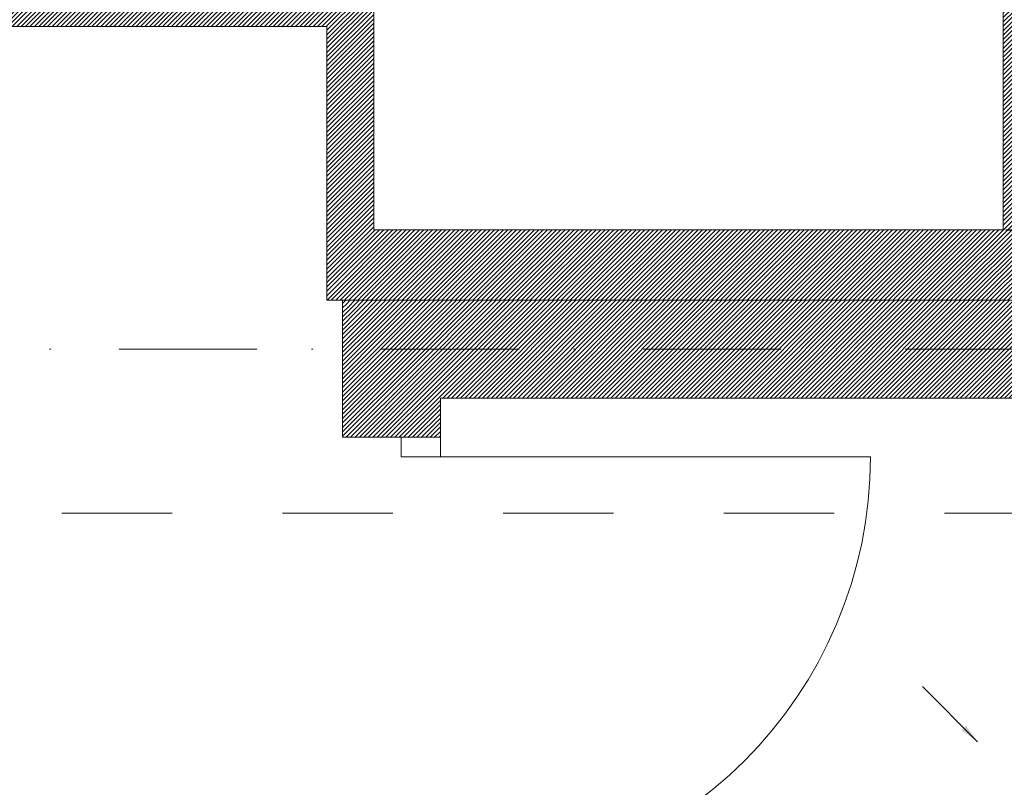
# Model space of a CAD drawing. Header units: millimetres. Extents: x -4612887 to -4536833, y -5457376 to -5415716.
# Tile 102 of 144: x -4583972 to -4581453, y -5438035 to -5436071. Entities that reach past the tile are written whole.
import ezdxf

# ---------------------------------------------------------------- set-up
doc = ezdxf.new("R2010")
doc.units = ezdxf.units.MM
doc.header["$MEASUREMENT"] = 0
doc.linetypes.add('Kropki i Kreski', pattern=[670.277762, 352.777767, -176.388884, 0, -141.111112])
doc.linetypes.add('Przerywana', pattern=[564.444447, 282.222223, -282.222223])
doc.layers.get('0').update_dxf_attribs({"color": 8, "lineweight": 18})
for name, color, linetype, lineweight in [('FLUID-W1b-160-ARRGR', 7, 'Continuous', 25), ('Osie', 8, 'Continuous', 18), ('TECHNOLOGIA', 8, 'Continuous', 18), ('Wymiarowanie', 8, 'Continuous', 18), ('Ściany wewnętrzne', 7, 'Continuous', 18)]:
    doc.layers.add(name, color=color, linetype=linetype, lineweight=lineweight)
doc.styles.add('ARIAL', font='arial.ttf')
doc.styles.add('FDBES', font='simplex.shx')
doc.dimstyles.new('FDBES', dxfattribs={"dimscale": 50, "dimtxt": 4, "dimasz": 2.5, "dimexe": 0.8, "dimexo": 2, "dimgap": 1, "dimtad": 1, "dimdsep": 46, "dimtxsty": 'FDBES', "dimcen": 2.5, "dimclrd": 4, "dimclre": 5, "dimadec": 0, "dimazin": 0, "dimtfac": 1, "dimtmove": 0, "dimatfit": 3, "dimfxl": 1, "dimarcsym": 0})
doc.dimstyles.get("Standard").update_dxf_attribs({"dimscale": 100, "dimtxt": 1, "dimasz": 0.18, "dimexe": 0.18, "dimexo": 0.0625, "dimgap": 0.09, "dimtad": 0, "dimtih": 1, "dimtoh": 1, "dimdec": 0, "dimlfac": 0.1, "dimzin": 0, "dimdsep": 46, "dimtxsty": 'ARIAL', "dimcen": 0.09, "dimclrt": 2, "dimadec": 0, "dimazin": 0, "dimtfac": 1, "dimtdec": 4, "dimtofl": 0, "dimtmove": 0, "dimatfit": 3, "dimfxl": 1, "dimtolj": 1, "dimtzin": 0, "dimarcsym": 0})
pattern_1 = [(45, (-455935.69, -541680.761), (-5.656854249, 5.656854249), [])]

# ---------------------------------------------------------------- blocks, each defined once
blk = doc.blocks.new('*D1173')
at = {"layer": 'Defpoints', "color": 0}
for p in [(-4581455.7, -5431139), (-4580779.3, -5431139), (-4581455.7, -5436608.5)]:
    blk.add_point(p, dxfattribs=at)
at = {"layer": 'Wymiarowanie', "color": 0, "lineweight": -2}
for p, q in [((-4581449.4, -5431139), (-4580761.3, -5431139)), ((-4580779.3, -5431157), (-4580779.3, -5433813.9)), ((-4580779.3, -5436590.5), (-4580779.3, -5433933.6)), ((-4581449.4, -5436608.5), (-4580761.3, -5436608.5))]:
    blk.add_line(p, q, dxfattribs=at)
at = {"layer": 'Wymiarowanie', "color": 0}
for points in [[(-4580776.3, -5431157), (-4580782.3, -5431157), (-4580779.3, -5431139)], [(-4580782.3, -5436590.5), (-4580776.3, -5436590.5), (-4580779.3, -5436608.5)]]:
    blk.add_solid(points, dxfattribs=at)
at = {"layer": 'Wymiarowanie', "color": 2, "insert": (-4580779.3, -5433873.8), "char_height": 100, "attachment_point": 5, "style": 'ARIAL'}
blk.add_mtext('\\A1;547', dxfattribs=at)

msp = doc.modelspace()

# ---------------------------------------------------------------- hatches: boundary and pattern name
at = {"layer": 'Ściany wewnętrzne', "linetype": 'Continuous'}
h = msp.add_hatch(dxfattribs=at)
h.set_pattern_fill('BLOCZKI_CERAMICZNE', color=8, scale=0.1, style=0, pattern_type=2)
h.set_pattern_definition([(45, (-5043091.3806, -5978469.8605), (-5.65685425, 5.65685425), [])])
h.paths.add_polyline_path([(-4584455.7, -5436089), (-4584455.7, -5435969), (-4583065.7, -5435969), (-4583065.7, -5436609), (-4581456.2, -5436609), (-4581455.7, -5436608.5), (-4581455.7, -5433785.1), (-4581418.9, -5433785.1), (-4581275.7, -5433785.1), (-4581275.7, -5436714.1), (-4581275.7, -5436789.1), (-4583145.7, -5436789.1), (-4583185.2, -5436789.1), (-4583185.7, -5436788.6), (-4583185.7, -5436089.5), (-4583186.2, -5436089)])
h.paths.add_polyline_path([(-4587075.7, -5436089), (-4587075.7, -5435969), (-4586855.7, -5435969), (-4586855.7, -5436089)])
h.paths.add_polyline_path([(-4585855.7, -5436089), (-4585855.7, -5435969), (-4585655.7, -5435969), (-4585655.7, -5436089)])
h.paths.add_polyline_path([(-4581418.9, -5433785.1), (-4581418.9, -5433685.1), (-4581275.7, -5433685.1), (-4581275.7, -5433785.1), (-4581418.9, -5433785.1)])
h.paths.add_polyline_path([(-4581418.9, -5433685.1), (-4581418.9, -5433585.1), (-4581275.7, -5433585.1), (-4581275.7, -5433685.1), (-4581418.9, -5433685.1)])
h.paths.add_polyline_path([(-4587155.7, -5436089), (-4587155.7, -5435969), (-4587075.7, -5435969), (-4587075.7, -5436089)])
h.paths.add_polyline_path([(-4581455.7, -5433785.1), (-4581455.7, -5433685.1), (-4581418.9, -5433685.1), (-4581418.9, -5433785.1)])
h.paths.add_polyline_path([(-4581455.7, -5433685.1), (-4581455.7, -5433585.1), (-4581418.9, -5433585.1), (-4581418.9, -5433685.1)])
h.paths.add_polyline_path([(-4581038.8, -5436691), (-4581038.8, -5437929.1), (-4581362.6, -5437929.1), (-4581362.6, -5436691)], flags=9)
h = msp.add_hatch(dxfattribs=at)
h.set_pattern_fill('BLOCZKI_CERAMICZNE', color=8, scale=0.1, style=0, pattern_type=2)
h.set_pattern_definition(pattern_1)
h.paths.add_polyline_path([(-4582895.7, -5437039.1), (-4583145.7, -5436789.1), (-4583145.7, -5437139.1), (-4582995.7, -5437139.1), (-4582895.7, -5437139.1)])
h = msp.add_hatch(dxfattribs=at)
h.set_pattern_fill('BLOCZKI_CERAMICZNE', color=8, scale=0.1, style=0, pattern_type=2)
h.set_pattern_definition(pattern_1)
h.paths.add_polyline_path([(-4581275.7, -5437039.1), (-4581275.7, -5436789.1), (-4583145.7, -5436789.1), (-4582895.7, -5437039.1)])

# ---------------------------------------------------------------- linework, layer by layer
at = {"color": 0}
msp.add_line((-4581456.2, -5436609), (-4581456.2, -5434939), dxfattribs=at)
at = {"layer": 'Osie', "color": 8, "linetype": 'Kropki i Kreski'}
msp.add_line((-4551857, -5436914.1), (-4607179.5, -5436914.1), dxfattribs=at)
at = {"layer": 'TECHNOLOGIA', "color": 10, "linetype": 'Przerywana'}
msp.add_lwpolyline([(-4588379.1, -5437333.9), (-4580971.9, -5437333.9), (-4580971.9, -5428786.7), (-4583649.1, -5428786.7), (-4588379.1, -5433488.2), (-4588379.1, -5437333.9)], dxfattribs=at)
at = {"layer": 'Ściany wewnętrzne', "linetype": 'Continuous'}
msp.add_line((-4583065.7, -5435969), (-4583065.7, -5436609), dxfattribs=at)
at = {"layer": 'Ściany wewnętrzne', "color": 8, "linetype": 'Continuous'}
for p, q in [((-4582995.7, -5437139.1), (-4583145.7, -5437139.1)), ((-4582895.7, -5437139.1), (-4582995.7, -5437139.1)), ((-4582995.7, -5437189.1), (-4582995.7, -5437139.1)), ((-4582995.7, -5437139.1), (-4582895.7, -5437139.1)), ((-4582895.7, -5437139.1), (-4582995.7, -5437139.1)), ((-4582895.7, -5437139.1), (-4582895.7, -5437189.1)), ((-4582895.7, -5437189.1), (-4582995.7, -5437189.1)), ((-4582895.7, -5437189.1), (-4581795.7, -5437189.1))]:
    msp.add_line(p, q, dxfattribs=at)
at = {"layer": 'Ściany wewnętrzne', "linetype": 'Continuous', "flags": 128}
for points in [[(-4581455.7, -5429834.1), (-4581455.7, -5436608.5), (-4581456.2, -5436609), (-4583065.7, -5436609)], [(-4583145.7, -5436789.1), (-4583185.2, -5436789.1), (-4583185.7, -5436788.6), (-4583185.7, -5436089.5), (-4583186.2, -5436089), (-4585855.7, -5436089)]]:
    msp.add_lwpolyline(points, dxfattribs=at)
at = {"layer": 'Ściany wewnętrzne', "color": 8, "linetype": 'Continuous', "flags": 128}
for points in [[(-4583145.7, -5436789.1), (-4583145.7, -5437139.1)], [(-4583145.7, -5436909.1), (-4583145.7, -5436789.1)], [(-4581275.7, -5436789.1), (-4583145.7, -5436789.1)], [(-4582895.7, -5437139.1), (-4582895.7, -5437039.1)], [(-4582895.7, -5437039.1), (-4581275.7, -5437039.1)]]:
    msp.add_lwpolyline(points, dxfattribs=at)
at = {"layer": 'Ściany wewnętrzne', "color": 8, "linetype": 'Continuous'}
msp.add_arc((-4582895.7, -5437189.1), 1100, 270, 0, dxfattribs=at)

# ---------------------------------------------------------------- dimensions: what is measured, and where the dimension line sits
at = {"layer": 'Wymiarowanie', "color": 2}
dim = msp.add_linear_dim(base=(-4580779.3, -5431139), p1=(-4581455.7, -5436608.5), p2=(-4581455.7, -5431139), angle=90, dimstyle='Standard', dxfattribs=at)
dim.commit()
dim.dimension.update_dxf_attribs({"geometry": '*D1173', "text_midpoint": (-4580779.3, -5433873.8)})

# ---------------------------------------------------------------- leaders
at = {"layer": 'FLUID-W1b-160-ARRGR'}
msp.add_leader([(-4581521.4, -5437918.4), (-4581662.8, -5437777)], dimstyle='FDBES', override={"dimscale": 20, "dimclrd": 7}, dxfattribs=at)

doc.saveas('drawing.dxf')
